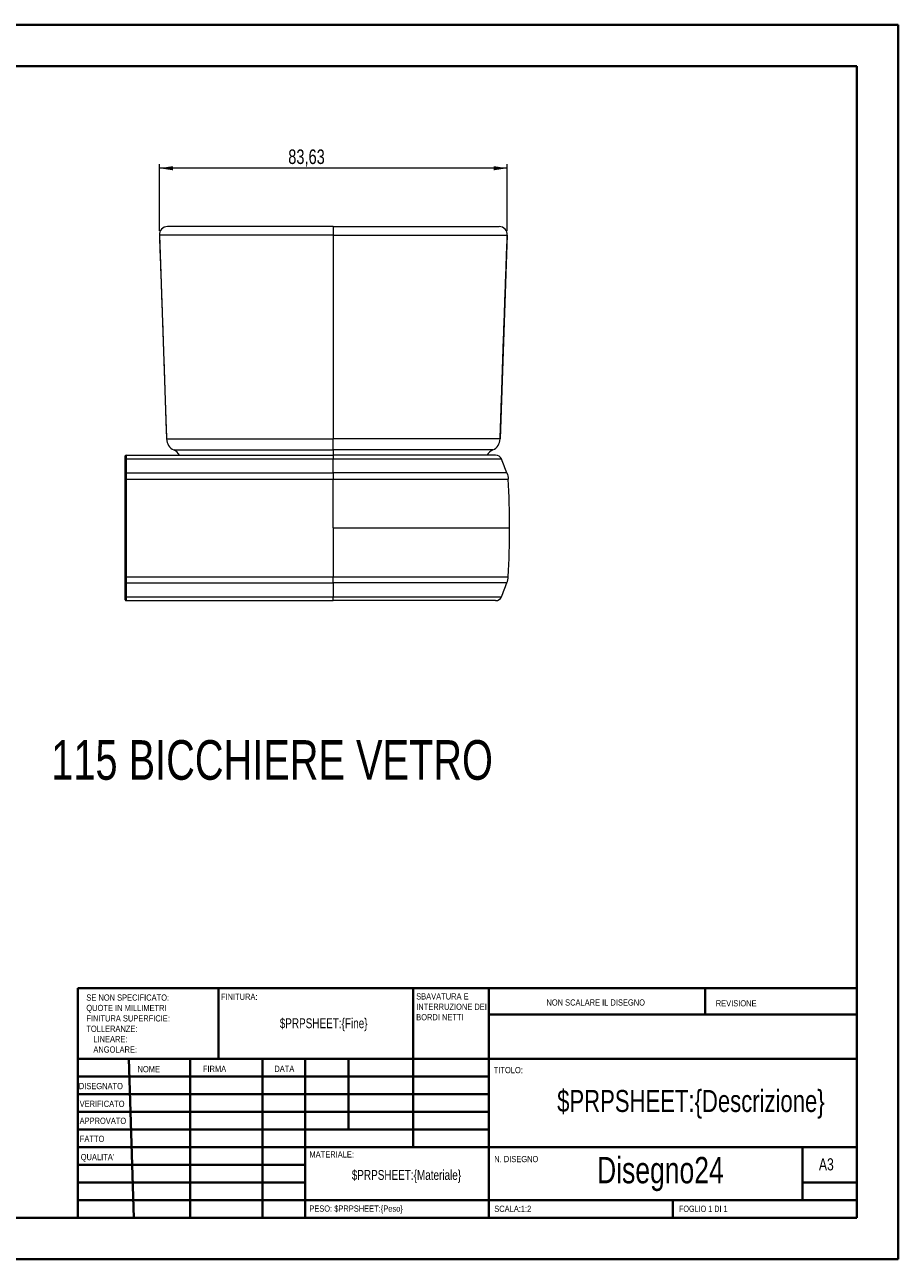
# Model space of a CAD drawing. Header units: millimetres. Extents: x 0 to 420, y 0 to 297.
# Tile 3 of 3: x 210 to 420, y 0 to 297. Entities that reach past the tile are written whole.
import ezdxf

# ---------------------------------------------------------------- set-up
doc = ezdxf.new("R2010")
doc.units = ezdxf.units.MM
doc.styles.add('SLDTEXTSTYLE0', font='TXT', dxfattribs={"width": 0.75})
doc.styles.add('SLDTEXTSTYLE1', font='TXT', dxfattribs={"width": 0.692308})
doc.dimstyles.new('SLDDIMSTYLE0', dxfattribs={"dimtxt": 3.5, "dimasz": 3.302, "dimexe": 0, "dimexo": 0.0625, "dimgap": 0.875, "dimtad": 1, "dimrnd": 1e-09, "dimzin": 12, "dimdsep": 46, "dimtxsty": 'SLDTEXTSTYLE0', "dimsah": 1, "dimcen": 0.09, "dimadec": 0, "dimazin": 3, "dimtfac": 1, "dimtofl": 0, "dimtmove": 0, "dimatfit": 3, "dimfxl": 0, "dimfrac": 2, "dimtolj": 1, "dimtzin": 12, "dimarcsym": 0})

# ---------------------------------------------------------------- blocks, each defined once
blk = doc.blocks.new('SW_NOTE_0')
at = {"color": 0, "linetype": 'Continuous', "lineweight": 0, "char_height": 1.5, "attachment_point": 1, "style": 'SLDTEXTSTYLE0'}
for s, insert in [('SBAVATURA E', (0, 1.93)), ('INTERRUZIONE DEI', (0, -0.57)), ('BORDI NETTI', (0, -3.07))]:
    blk.add_mtext(s, dxfattribs=dict(at, insert=insert))
blk = doc.blocks.new('SW_NOTE_1')
at = {"color": 0, "linetype": 'Continuous', "lineweight": 0, "char_height": 1.5, "attachment_point": 1, "style": 'SLDTEXTSTYLE0'}
for s, insert in [('SE NON SPECIFICATO:', (0, 1.93)), ('QUOTE IN MILLIMETRI', (0, -0.57)), ('TOLLERANZE:', (0, -5.57)), ('FINITURA SUPERFICIE:', (0, -3.07)), ('LINEARE:', (1.69, -8.07)), ('ANGOLARE:', (1.69, -10.57))]:
    blk.add_mtext(s, dxfattribs=dict(at, insert=insert))
blk = doc.blocks.new('_D_5')
at = {"color": 7, "linetype": 'Continuous', "lineweight": 0}
for p, q in [((242.45, 247.59), (242.45, 263.69)), ((326.08, 262.69), (242.45, 262.69)), ((326.08, 247.59), (326.08, 263.69))]:
    blk.add_line(p, q, dxfattribs=at)
for points in [[(242.45, 262.69), (245.75, 262.18), (245.75, 263.19)], [(326.08, 262.69), (322.78, 263.19), (322.78, 262.18)]]:
    blk.add_solid(points, dxfattribs=at)
at = {"color": 7, "linetype": 'Continuous', "lineweight": 0, "insert": (273.43, 267.2), "char_height": 3.5, "attachment_point": 1, "style": 'SLDTEXTSTYLE0'}
blk.add_mtext('83,63', dxfattribs=at)

msp = doc.modelspace()

# ---------------------------------------------------------------- linework, layer by layer
at = {"color": 7, "linetype": 'Continuous', "lineweight": 40}
for p, q in [((0.079, 297.215), (420.079, 297.215)), ((420.079, 0.215), (420.079, 297.215)), ((25.079, 287.215), (410.079, 287.215)), ((410.079, 287.215), (410.079, 10.215)), ((222.879, 65.465), (410.079, 65.465)), ((222.879, 65.465), (222.879, 10.215)), ((256.679, 48.465), (256.679, 65.465)), ((303.479, 65.465), (303.479, 27.215)), ((321.679, 65.465), (321.679, 10.215)), ((373.679, 59.09), (373.679, 65.465)), ((410.079, 59.09), (321.679, 59.09)), ((410.079, 48.465), (222.879, 48.465)), ((235.094, 48.465), (236.312, 10.215)), ((249.87, 48.465), (249.87, 10.215)), ((267.278, 48.465), (267.278, 10.215)), ((277.479, 10.215), (277.479, 48.465)), ((287.879, 31.465), (287.879, 48.465)), ((321.679, 44.215), (222.879, 44.215)), ((321.679, 39.965), (222.879, 39.965)), ((321.679, 35.715), (222.879, 35.715)), ((321.679, 31.465), (222.879, 31.465)), ((277.479, 27.215), (222.879, 27.215)), ((277.479, 27.215), (410.079, 27.215)), ((397.079, 14.465), (397.079, 27.215)), ((277.479, 22.965), (222.879, 22.965)), ((277.479, 18.715), (222.879, 18.715)), ((410.079, 18.715), (397.079, 18.715)), ((222.879, 14.465), (410.079, 14.465)), ((365.879, 10.215), (365.879, 14.465)), ((25.079, 10.215), (410.079, 10.215)), ((0.079, 0.215), (420.079, 0.215))]:
    msp.add_line(p, q, dxfattribs=at)
at = {"color": 7, "linetype": 'Continuous', "lineweight": 15}
for p, q in [((242.452, 246.59), (244.164, 197.555)), ((244.452, 248.658), (244.381, 248.658)), ((284.265, 248.658), (284.265, 246.59)), ((284.265, 246.59), (284.265, 197.555)), ((324.117, 248.659), (324.15, 248.658)), ((326.079, 246.59), (324.366, 197.555)), ((284.265, 194.933), (284.265, 197.555)), ((234.265, 192.663), (234.265, 193.46)), ((234.465, 193.66), (234.465, 192.74)), ((234.465, 193.66), (284.265, 193.66)), ((284.265, 193.66), (284.265, 192.74)), ((234.265, 189.307), (234.265, 192.663)), ((234.465, 192.74), (234.465, 189.378)), ((234.465, 192.74), (284.265, 192.74)), ((284.265, 189.378), (284.265, 192.74)), ((234.265, 187.893), (234.265, 189.307)), ((234.265, 164.427), (234.265, 187.893)), ((234.465, 189.378), (234.465, 187.904)), ((234.465, 189.378), (284.265, 189.378)), ((234.465, 187.904), (234.465, 164.415)), ((234.465, 187.904), (284.265, 187.904)), ((284.265, 189.378), (284.265, 187.904)), ((284.265, 176.16), (284.265, 187.904)), ((284.265, 176.16), (284.265, 164.415)), ((234.265, 163.012), (234.265, 164.427)), ((234.465, 164.415), (284.265, 164.415)), ((234.465, 164.415), (234.465, 162.941)), ((284.265, 162.941), (284.265, 164.415)), ((234.265, 159.657), (234.265, 163.012)), ((234.465, 162.941), (284.265, 162.941)), ((234.465, 162.941), (234.465, 159.579)), ((284.265, 162.941), (284.265, 159.579)), ((234.265, 158.86), (234.265, 159.657)), ((234.465, 159.579), (284.265, 159.579)), ((234.465, 159.579), (234.465, 158.66)), ((234.465, 158.66), (284.265, 158.66)), ((284.265, 158.66), (284.265, 159.579))]:
    msp.add_line(p, q, dxfattribs=at)
at = {"color": 8, "linetype": 'Continuous', "lineweight": 15}
for p, q in [((284.265, 248.658), (284.265, 248.644)), ((284.265, 194.933), (284.265, 193.688))]:
    msp.add_line(p, q, dxfattribs=at)
at = {"color": 7, "linetype": 'Continuous', "lineweight": 15, "flags": 128}
for points in [[(234.465, 192.74), (234.426, 192.739), (234.389, 192.734), (234.354, 192.727), (234.324, 192.718), (234.299, 192.706), (234.28, 192.693), (234.269, 192.678), (234.265, 192.663)], [(234.465, 189.378), (234.426, 189.377), (234.389, 189.373), (234.354, 189.366), (234.324, 189.357), (234.299, 189.347), (234.28, 189.334), (234.269, 189.321), (234.265, 189.307)], [(234.265, 163.012), (234.269, 162.998), (234.28, 162.985), (234.299, 162.973), (234.324, 162.962), (234.354, 162.953), (234.389, 162.947), (234.426, 162.943), (234.465, 162.941)], [(234.265, 159.657), (234.269, 159.641), (234.28, 159.627), (234.299, 159.614), (234.324, 159.602), (234.354, 159.592), (234.389, 159.585), (234.426, 159.581), (234.465, 159.579)]]:
    msp.add_lwpolyline(points, dxfattribs=at)
at = {"color": 7, "linetype": 'Continuous', "lineweight": 15}
for centre, radius, start, end in [((244.451, 246.66), 2, 92, 182), ((324.08, 246.66), 2, 358, 88), ((247.162, 197.66), 3, 182, 245.37568), ((321.368, 197.66), 3, 294.62432, 358), ((234.465, 193.46), 0.2, 90, 180), ((244.662, 192.205), 3, 29.61724, 65.37568), ((323.868, 192.205), 3, 114.62432, 150.38276), ((323.274, 192.16), 1.5, 22.77181, 90), ((232.451, 154.034), 100, 20.69775, 22.77181), ((234.415, 187.044), 0.862, 86.68499, 100.03717), ((126.656, 176.16), 200, 0, 3.36653), ((126.656, 176.16), 200, 356.63347, 0), ((234.415, 165.275), 0.862, 259.96371, 273.31466), ((232.451, 198.285), 100, 337.22819, 339.30225), ((234.465, 158.86), 0.2, 180, 270), ((323.274, 160.16), 1.5, 270, 337.22819)]:
    msp.add_arc(centre, radius, start, end, dxfattribs=at)
for points, knots in [([(242.452, 246.59), (242.507, 245.036), (242.619, 241.836), (242.796, 236.981), (242.978, 232.022), (243.158, 227.049), (243.333, 222.073), (243.502, 217.103), (243.668, 212.138), (243.834, 207.177), (243.999, 202.309), (244.111, 199.095), (244.165, 197.531)], [0, 0, 0, 0, 0.0963851, 0.1983885, 0.29961815, 0.40004993, 0.50010583, 0.6003171, 0.70096867, 0.80213144, 0.90371909, 1, 1, 1, 1]), ([(284.265, 246.59), (281.296, 246.59), (278.329, 246.59), (273.889, 246.59), (272.41, 246.59), (269.458, 246.59), (267.984, 246.59), (265.043, 246.59), (263.583, 246.59), (260.707, 246.59), (259.29, 246.59), (256.516, 246.59), (255.186, 246.59), (253.312, 246.59), (252.707, 246.59), (251.832, 246.59), (251.545, 246.59), (250.988, 246.59), (250.719, 246.59), (249.412, 246.59), (248.503, 246.59), (247.321, 246.59), (246.955, 246.59), (246.292, 246.59), (245.993, 246.59), (245.178, 246.59), (244.742, 246.59), (244.022, 246.59), (243.738, 246.59), (243.28, 246.59), (243.105, 246.59), (242.829, 246.59), (242.728, 246.59), (242.502, 246.59), (242.452, 246.59), (242.452, 246.59)], [0, 0, 0, 0, 0.125, 0.125, 0.1875, 0.1875, 0.25, 0.25, 0.3125, 0.3125, 0.375, 0.375, 0.4375, 0.4375, 0.46875, 0.46875, 0.484375, 0.484375, 0.5, 0.5, 0.5625, 0.5625, 0.59375, 0.59375, 0.625, 0.625, 0.6875, 0.6875, 0.75, 0.75, 0.8125, 0.8125, 0.875, 0.875, 1, 1, 1, 1]), ([(244.488, 248.658), (244.461, 248.658), (244.387, 248.658), (244.384, 248.658), (244.382, 248.658)], [0, 0, 0, 0, 0.3714876, 1, 1, 1, 1]), ([(284.265, 248.658), (286.409, 248.658), (290.695, 248.658), (296.074, 248.658), (300.391, 248.658), (303.649, 248.658), (306.859, 248.658), (309.606, 248.658), (311.881, 248.658), (313.705, 248.658), (315.385, 248.658), (316.894, 248.658), (318.215, 248.658), (319.36, 248.658), (320.401, 248.658), (321.303, 248.658), (322.06, 248.658), (322.644, 248.658), (323.216, 248.658), (323.692, 248.658), (323.996, 248.658), (324.129, 248.658), (324.142, 248.658), (324.149, 248.658)], [0, 0, 0, 0, 0.0945799, 0.189127, 0.2375713, 0.286133, 0.3345568, 0.3828123, 0.4135955, 0.4444353, 0.4751704, 0.5046963, 0.5345145, 0.5644376, 0.5942925, 0.630833, 0.6674912, 0.7042286, 0.7408772, 0.808337, 0.8758718, 0.9433974, 1, 1, 1, 1]), ([(284.265, 246.59), (287.235, 246.59), (290.201, 246.59), (294.642, 246.59), (296.12, 246.59), (299.073, 246.59), (300.546, 246.59), (303.487, 246.59), (304.948, 246.59), (307.823, 246.59), (309.24, 246.59), (312.014, 246.59), (313.344, 246.59), (315.218, 246.59), (315.823, 246.59), (316.698, 246.59), (316.985, 246.59), (317.542, 246.59), (317.812, 246.59), (319.119, 246.59), (320.028, 246.59), (321.21, 246.59), (321.575, 246.59), (322.239, 246.59), (322.538, 246.59), (323.353, 246.59), (323.788, 246.59), (324.508, 246.59), (324.793, 246.59), (325.25, 246.59), (325.426, 246.59), (325.702, 246.59), (325.803, 246.59), (326.029, 246.59), (326.079, 246.59), (326.079, 246.59)], [0, 0, 0, 0, 0.125, 0.125, 0.1875, 0.1875, 0.25, 0.25, 0.3125, 0.3125, 0.375, 0.375, 0.4375, 0.4375, 0.46875, 0.46875, 0.484375, 0.484375, 0.5, 0.5, 0.5625, 0.5625, 0.59375, 0.59375, 0.625, 0.625, 0.6875, 0.6875, 0.75, 0.75, 0.8125, 0.8125, 0.875, 0.875, 1, 1, 1, 1]), ([(324.366, 197.555), (324.42, 199.109), (324.531, 202.309), (324.693, 207.164), (324.858, 212.124), (325.025, 217.096), (325.198, 222.072), (325.376, 227.042), (325.556, 232.007), (325.736, 236.968), (325.912, 241.837), (326.025, 245.051), (326.079, 246.615)], [0, 0, 0, 0, 0.0963562, 0.198338, 0.2995574, 0.3999866, 0.5000419, 0.6002528, 0.7009066, 0.8020775, 0.9036806, 1, 1, 1, 1]), ([(244.164, 197.555), (244.164, 197.555), (244.21, 197.555), (244.418, 197.555), (244.51, 197.555), (244.762, 197.555), (244.922, 197.555), (245.235, 197.555), (245.352, 197.555), (245.616, 197.555), (245.764, 197.555), (246.261, 197.555), (246.662, 197.555), (247.417, 197.555), (247.694, 197.555), (248.312, 197.555), (248.655, 197.555), (249.772, 197.555), (250.637, 197.555), (252.135, 197.555), (252.668, 197.555), (253.801, 197.555), (254.389, 197.555), (256.206, 197.555), (257.491, 197.555), (259.501, 197.555), (260.182, 197.555), (261.551, 197.555), (262.242, 197.555), (264.326, 197.555), (265.734, 197.555), (268.571, 197.555), (269.992, 197.555), (272.839, 197.555), (274.264, 197.555), (278.544, 197.555), (281.404, 197.555), (284.265, 197.555)], [0, 0, 0, 0, 0.125, 0.125, 0.1875, 0.1875, 0.25, 0.25, 0.28125, 0.28125, 0.3125, 0.3125, 0.375, 0.375, 0.40625, 0.40625, 0.4375, 0.4375, 0.5, 0.5, 0.53125, 0.53125, 0.5625, 0.5625, 0.625, 0.625, 0.65625, 0.65625, 0.6875, 0.6875, 0.75, 0.75, 0.8125, 0.8125, 0.875, 0.875, 1, 1, 1, 1]), ([(324.366, 197.555), (324.366, 197.555), (324.32, 197.555), (324.113, 197.555), (324.02, 197.555), (323.768, 197.555), (323.609, 197.555), (323.295, 197.555), (323.179, 197.555), (322.914, 197.555), (322.766, 197.555), (322.269, 197.555), (321.868, 197.555), (321.113, 197.555), (320.836, 197.555), (320.219, 197.555), (319.876, 197.555), (318.759, 197.555), (317.894, 197.555), (316.396, 197.555), (315.862, 197.555), (314.729, 197.555), (314.142, 197.555), (312.324, 197.555), (311.039, 197.555), (309.03, 197.555), (308.349, 197.555), (306.979, 197.555), (306.289, 197.555), (304.205, 197.555), (302.797, 197.555), (299.96, 197.555), (298.539, 197.555), (295.692, 197.555), (294.266, 197.555), (289.986, 197.555), (287.127, 197.555), (284.265, 197.555)], [0, 0, 0, 0, 0.125, 0.125, 0.1875, 0.1875, 0.25, 0.25, 0.28125, 0.28125, 0.3125, 0.3125, 0.375, 0.375, 0.40625, 0.40625, 0.4375, 0.4375, 0.5, 0.5, 0.53125, 0.53125, 0.5625, 0.5625, 0.625, 0.625, 0.65625, 0.65625, 0.6875, 0.6875, 0.75, 0.75, 0.8125, 0.8125, 0.875, 0.875, 1, 1, 1, 1]), ([(245.912, 194.933), (245.912, 194.933), (245.955, 194.933), (246.146, 194.933), (246.231, 194.933), (246.463, 194.933), (246.609, 194.932), (246.992, 194.933), (247.229, 194.932), (247.832, 194.933), (248.198, 194.932), (248.893, 194.933), (249.149, 194.933), (249.723, 194.933), (250.043, 194.933), (251.09, 194.932), (251.912, 194.933), (253.373, 194.933), (253.89, 194.933), (254.975, 194.933), (255.545, 194.933), (257.324, 194.933), (258.57, 194.933), (260.495, 194.933), (261.146, 194.933), (262.463, 194.933), (263.131, 194.933), (265.14, 194.932), (266.489, 194.933), (269.2, 194.932), (270.561, 194.933), (273.294, 194.933), (274.665, 194.933), (278.777, 194.933), (281.52, 194.933), (284.265, 194.933)], [0, 0, 0, 0, 0.125, 0.125, 0.1875, 0.1875, 0.25, 0.25, 0.3125, 0.3125, 0.375, 0.375, 0.40625, 0.40625, 0.4375, 0.4375, 0.5, 0.5, 0.53125, 0.53125, 0.5625, 0.5625, 0.625, 0.625, 0.65625, 0.65625, 0.6875, 0.6875, 0.75, 0.75, 0.8125, 0.8125, 0.875, 0.875, 1, 1, 1, 1]), ([(322.618, 194.933), (322.618, 194.933), (322.576, 194.933), (322.384, 194.933), (322.299, 194.933), (322.068, 194.933), (321.922, 194.932), (321.539, 194.933), (321.302, 194.932), (320.698, 194.933), (320.332, 194.932), (319.637, 194.933), (319.381, 194.933), (318.807, 194.933), (318.488, 194.933), (317.441, 194.932), (316.619, 194.933), (315.158, 194.933), (314.641, 194.933), (313.555, 194.933), (312.986, 194.933), (311.206, 194.933), (309.96, 194.933), (308.036, 194.933), (307.385, 194.933), (306.067, 194.933), (305.399, 194.933), (303.39, 194.932), (302.041, 194.933), (299.331, 194.932), (297.969, 194.933), (295.237, 194.933), (293.866, 194.933), (289.754, 194.933), (287.01, 194.933), (284.265, 194.933)], [0, 0, 0, 0, 0.125, 0.125, 0.1875, 0.1875, 0.25, 0.25, 0.3125, 0.3125, 0.375, 0.375, 0.40625, 0.40625, 0.4375, 0.4375, 0.5, 0.5, 0.53125, 0.53125, 0.5625, 0.5625, 0.625, 0.625, 0.65625, 0.65625, 0.6875, 0.6875, 0.75, 0.75, 0.8125, 0.8125, 0.875, 0.875, 1, 1, 1, 1]), ([(323.274, 193.66), (323.274, 193.66), (323.229, 193.66), (323.029, 193.66), (322.94, 193.66), (322.696, 193.66), (322.542, 193.66), (322.142, 193.66), (321.895, 193.66), (321.42, 193.66), (321.245, 193.66), (320.849, 193.66), (320.629, 193.66), (319.895, 193.66), (319.307, 193.66), (318.218, 193.66), (317.816, 193.66), (316.955, 193.66), (316.494, 193.66), (315.511, 193.66), (314.989, 193.66), (314.161, 193.66), (313.878, 193.66), (313.297, 193.66), (312.998, 193.66), (311.494, 193.66), (310.23, 193.66), (308.274, 193.66), (307.611, 193.66), (306.269, 193.66), (305.59, 193.66), (303.553, 193.66), (302.188, 193.66), (299.451, 193.66), (298.078, 193.66), (295.327, 193.66), (293.948, 193.66), (289.807, 193.66), (287.038, 193.66), (284.265, 193.66)], [0, 0, 0, 0, 0.125, 0.125, 0.1875, 0.1875, 0.25, 0.25, 0.3125, 0.3125, 0.34375, 0.34375, 0.375, 0.375, 0.4375, 0.4375, 0.46875, 0.46875, 0.5, 0.5, 0.53125, 0.53125, 0.546875, 0.546875, 0.5625, 0.5625, 0.625, 0.625, 0.65625, 0.65625, 0.6875, 0.6875, 0.75, 0.75, 0.8125, 0.8125, 0.875, 0.875, 1, 1, 1, 1]), ([(284.265, 192.74), (287.128, 192.74), (289.987, 192.74), (294.263, 192.74), (295.686, 192.74), (298.526, 192.74), (299.943, 192.74), (302.768, 192.74), (304.176, 192.74), (306.278, 192.74), (306.978, 192.74), (308.358, 192.74), (309.038, 192.74), (311.049, 192.74), (312.346, 192.74), (313.892, 192.74), (314.197, 192.74), (314.793, 192.74), (315.083, 192.74), (315.933, 192.74), (316.47, 192.74), (317.485, 192.74), (317.962, 192.74), (318.857, 192.74), (319.277, 192.74), (320.42, 192.74), (321.043, 192.74), (321.824, 192.74), (322.059, 192.74), (322.482, 192.74), (322.671, 192.74), (323.18, 192.74), (323.444, 192.74), (323.874, 192.74), (324.039, 192.74), (324.3, 192.74), (324.396, 192.74), (324.61, 192.74), (324.657, 192.74), (324.657, 192.74)], [0, 0, 0, 0, 0.125, 0.125, 0.1875, 0.1875, 0.25, 0.25, 0.3125, 0.3125, 0.34375, 0.34375, 0.375, 0.375, 0.4375, 0.4375, 0.453125, 0.453125, 0.46875, 0.46875, 0.5, 0.5, 0.53125, 0.53125, 0.5625, 0.5625, 0.625, 0.625, 0.65625, 0.65625, 0.6875, 0.6875, 0.75, 0.75, 0.8125, 0.8125, 0.875, 0.875, 1, 1, 1, 1]), ([(325.997, 189.378), (325.997, 189.378), (325.948, 189.378), (325.724, 189.378), (325.625, 189.378), (325.352, 189.378), (325.179, 189.378), (324.726, 189.378), (324.445, 189.378), (323.731, 189.378), (323.3, 189.378), (322.491, 189.378), (322.194, 189.378), (321.535, 189.378), (321.173, 189.378), (319.998, 189.378), (319.09, 189.378), (317.781, 189.378), (317.509, 189.378), (316.954, 189.378), (316.67, 189.378), (315.8, 189.378), (315.196, 189.378), (313.943, 189.378), (313.29, 189.378), (311.959, 189.378), (311.282, 189.378), (309.223, 189.378), (307.811, 189.378), (305.654, 189.378), (304.927, 189.378), (303.471, 189.378), (302.741, 189.378), (300.545, 189.378), (299.075, 189.378), (296.126, 189.378), (294.646, 189.378), (290.2, 189.378), (287.233, 189.378), (284.265, 189.378)], [0, 0, 0, 0, 0.125, 0.125, 0.1875, 0.1875, 0.25, 0.25, 0.3125, 0.3125, 0.375, 0.375, 0.40625, 0.40625, 0.4375, 0.4375, 0.5, 0.5, 0.515625, 0.515625, 0.53125, 0.53125, 0.5625, 0.5625, 0.59375, 0.59375, 0.625, 0.625, 0.6875, 0.6875, 0.71875, 0.71875, 0.75, 0.75, 0.8125, 0.8125, 0.875, 0.875, 1, 1, 1, 1]), ([(284.265, 187.904), (287.254, 187.904), (290.241, 187.904), (294.718, 187.904), (296.208, 187.904), (299.178, 187.904), (300.658, 187.904), (302.868, 187.904), (303.603, 187.904), (305.069, 187.904), (305.801, 187.904), (307.972, 187.904), (309.392, 187.904), (311.464, 187.904), (312.145, 187.904), (313.484, 187.904), (314.14, 187.904), (315.401, 187.904), (316.008, 187.904), (316.883, 187.904), (317.169, 187.904), (317.728, 187.904), (318.001, 187.904), (319.32, 187.904), (320.235, 187.904), (321.422, 187.904), (321.788, 187.904), (322.454, 187.904), (322.755, 187.904), (323.575, 187.904), (324.012, 187.904), (324.736, 187.904), (325.022, 187.904), (325.481, 187.904), (325.657, 187.904), (325.933, 187.904), (326.035, 187.904), (326.261, 187.904), (326.311, 187.904), (326.311, 187.904)], [0, 0, 0, 0, 0.125, 0.125, 0.1875, 0.1875, 0.25, 0.25, 0.28125, 0.28125, 0.3125, 0.3125, 0.375, 0.375, 0.40625, 0.40625, 0.4375, 0.4375, 0.46875, 0.46875, 0.484375, 0.484375, 0.5, 0.5, 0.5625, 0.5625, 0.59375, 0.59375, 0.625, 0.625, 0.6875, 0.6875, 0.75, 0.75, 0.8125, 0.8125, 0.875, 0.875, 1, 1, 1, 1]), ([(284.265, 176.16), (286.379, 176.16), (288.376, 176.16), (292.186, 176.16), (294.001, 176.16), (299.183, 176.16), (302.282, 176.16), (307.881, 176.16), (310.382, 176.16), (313.726, 176.16), (314.772, 176.16), (316.722, 176.16), (317.626, 176.16), (319.286, 176.16), (320.041, 176.16), (321.403, 176.16), (322.011, 176.16), (323.629, 176.16), (324.436, 176.16), (325.342, 176.16), (325.593, 176.16), (326.008, 176.16), (326.172, 176.16), (326.425, 176.16), (326.514, 176.16), (326.63, 176.16), (326.656, 176.16), (326.656, 176.16)], [0, 0, 0, 0, 0.0625, 0.0625, 0.125, 0.125, 0.25, 0.25, 0.375, 0.375, 0.4375, 0.4375, 0.5, 0.5, 0.5625, 0.5625, 0.625, 0.625, 0.75, 0.75, 0.8125, 0.8125, 0.875, 0.875, 0.9375, 0.9375, 1, 1, 1, 1]), ([(284.265, 164.415), (287.254, 164.415), (290.241, 164.415), (294.718, 164.415), (296.208, 164.415), (299.178, 164.415), (300.658, 164.415), (302.868, 164.415), (303.603, 164.415), (305.069, 164.415), (305.801, 164.415), (307.972, 164.415), (309.392, 164.415), (311.464, 164.415), (312.145, 164.415), (313.484, 164.415), (314.14, 164.415), (315.401, 164.415), (316.008, 164.415), (316.883, 164.415), (317.169, 164.415), (317.728, 164.415), (318.001, 164.415), (319.32, 164.415), (320.235, 164.415), (321.422, 164.415), (321.788, 164.415), (322.454, 164.415), (322.755, 164.415), (323.575, 164.415), (324.012, 164.415), (324.736, 164.415), (325.022, 164.415), (325.481, 164.415), (325.657, 164.415), (325.933, 164.415), (326.035, 164.415), (326.261, 164.415), (326.311, 164.415), (326.311, 164.415)], [0, 0, 0, 0, 0.125, 0.125, 0.1875, 0.1875, 0.25, 0.25, 0.28125, 0.28125, 0.3125, 0.3125, 0.375, 0.375, 0.40625, 0.40625, 0.4375, 0.4375, 0.46875, 0.46875, 0.484375, 0.484375, 0.5, 0.5, 0.5625, 0.5625, 0.59375, 0.59375, 0.625, 0.625, 0.6875, 0.6875, 0.75, 0.75, 0.8125, 0.8125, 0.875, 0.875, 1, 1, 1, 1]), ([(325.997, 162.941), (325.997, 162.941), (325.948, 162.942), (325.724, 162.941), (325.625, 162.941), (325.352, 162.941), (325.179, 162.941), (324.726, 162.942), (324.445, 162.942), (323.731, 162.941), (323.3, 162.941), (322.491, 162.941), (322.194, 162.942), (321.535, 162.942), (321.173, 162.942), (319.998, 162.941), (319.09, 162.942), (317.781, 162.941), (317.509, 162.941), (316.954, 162.941), (316.67, 162.942), (315.8, 162.942), (315.196, 162.941), (313.943, 162.941), (313.29, 162.941), (311.959, 162.941), (311.282, 162.941), (309.223, 162.941), (307.811, 162.941), (305.654, 162.941), (304.927, 162.941), (303.471, 162.941), (302.741, 162.941), (300.545, 162.941), (299.075, 162.942), (296.126, 162.941), (294.646, 162.941), (290.2, 162.941), (287.233, 162.941), (284.265, 162.941)], [0, 0, 0, 0, 0.125, 0.125, 0.1875, 0.1875, 0.25, 0.25, 0.3125, 0.3125, 0.375, 0.375, 0.40625, 0.40625, 0.4375, 0.4375, 0.5, 0.5, 0.515625, 0.515625, 0.53125, 0.53125, 0.5625, 0.5625, 0.59375, 0.59375, 0.625, 0.625, 0.6875, 0.6875, 0.71875, 0.71875, 0.75, 0.75, 0.8125, 0.8125, 0.875, 0.875, 1, 1, 1, 1]), ([(284.265, 159.579), (287.128, 159.579), (289.987, 159.579), (294.263, 159.579), (295.686, 159.579), (298.526, 159.579), (299.943, 159.579), (302.768, 159.579), (304.176, 159.579), (306.278, 159.579), (306.978, 159.579), (308.358, 159.579), (309.038, 159.579), (311.049, 159.579), (312.346, 159.579), (313.892, 159.579), (314.197, 159.579), (314.793, 159.579), (315.083, 159.579), (315.933, 159.579), (316.47, 159.579), (317.485, 159.579), (317.962, 159.579), (318.857, 159.579), (319.277, 159.579), (320.42, 159.579), (321.043, 159.579), (321.824, 159.579), (322.059, 159.579), (322.482, 159.579), (322.671, 159.579), (323.18, 159.579), (323.444, 159.579), (323.874, 159.579), (324.039, 159.579), (324.3, 159.579), (324.396, 159.579), (324.61, 159.579), (324.657, 159.579), (324.657, 159.579)], [0, 0, 0, 0, 0.125, 0.125, 0.1875, 0.1875, 0.25, 0.25, 0.3125, 0.3125, 0.34375, 0.34375, 0.375, 0.375, 0.4375, 0.4375, 0.453125, 0.453125, 0.46875, 0.46875, 0.5, 0.5, 0.53125, 0.53125, 0.5625, 0.5625, 0.625, 0.625, 0.65625, 0.65625, 0.6875, 0.6875, 0.75, 0.75, 0.8125, 0.8125, 0.875, 0.875, 1, 1, 1, 1]), ([(323.274, 158.66), (323.274, 158.66), (323.229, 158.66), (323.029, 158.66), (322.94, 158.66), (322.696, 158.66), (322.542, 158.66), (322.142, 158.66), (321.895, 158.66), (321.42, 158.66), (321.245, 158.66), (320.849, 158.66), (320.629, 158.66), (319.895, 158.66), (319.307, 158.66), (318.218, 158.66), (317.816, 158.66), (316.955, 158.66), (316.494, 158.66), (315.511, 158.66), (314.989, 158.66), (314.161, 158.66), (313.878, 158.66), (313.297, 158.66), (312.998, 158.66), (311.494, 158.66), (310.23, 158.66), (308.274, 158.66), (307.611, 158.66), (306.269, 158.66), (305.59, 158.66), (303.553, 158.66), (302.188, 158.66), (299.451, 158.66), (298.078, 158.66), (295.327, 158.66), (293.948, 158.66), (289.807, 158.66), (287.038, 158.66), (284.265, 158.66)], [0, 0, 0, 0, 0.125, 0.125, 0.1875, 0.1875, 0.25, 0.25, 0.3125, 0.3125, 0.34375, 0.34375, 0.375, 0.375, 0.4375, 0.4375, 0.46875, 0.46875, 0.5, 0.5, 0.53125, 0.53125, 0.546875, 0.546875, 0.5625, 0.5625, 0.625, 0.625, 0.65625, 0.65625, 0.6875, 0.6875, 0.75, 0.75, 0.8125, 0.8125, 0.875, 0.875, 1, 1, 1, 1])]:
    msp.add_open_spline(points, degree=3, knots=knots, dxfattribs=at)
at = {"color": 8, "linetype": 'Continuous', "lineweight": 15}
msp.add_open_spline([(284.265, 248.658), (282.122, 248.658), (277.835, 248.658), (272.457, 248.658), (268.139, 248.658), (264.881, 248.658), (261.672, 248.658), (258.925, 248.658), (256.65, 248.658), (254.826, 248.658), (253.146, 248.658), (251.636, 248.658), (250.316, 248.658), (249.17, 248.658), (248.129, 248.658), (247.227, 248.658), (246.471, 248.658), (245.887, 248.658), (245.314, 248.658), (244.844, 248.658), (244.57, 248.658), (244.509, 248.658), (244.488, 248.658)], degree=3, knots=[0, 0, 0, 0, 0.1039516, 0.2078673, 0.2611118, 0.3144854, 0.3677075, 0.4207445, 0.4545781, 0.4884737, 0.5222543, 0.5547059, 0.5874787, 0.6203669, 0.65318, 0.6933412, 0.7336319, 0.7740095, 0.8142896, 0.8884338, 0.9626606, 1, 1, 1, 1], dxfattribs=at)
at = {"color": 7, "linetype": 'Continuous', "lineweight": 15}
for points in [[(325.997, 189.378), (326.175, 188.906), (326.282, 188.408), (326.311, 187.904)], [(325.997, 162.941), (326.175, 163.413), (326.282, 163.912), (326.311, 164.415)]]:
    msp.add_open_spline(points, degree=3, dxfattribs=at)

# ---------------------------------------------------------------- block references
at = {"color": 7, "linetype": 'Continuous', "lineweight": 0}
for name, p in [('SW_NOTE_1', (224.893, 61.999)), ('SW_NOTE_0', (304.188, 62.284))]:
    msp.add_blockref(name, p, dxfattribs=at)

# ---------------------------------------------------------------- texts
for s, insert, char_height, attachment_point, style in [('115 BICCHIERE VETRO', (216.459, 125.104), 9.525, 1, 'SLDTEXTSTYLE0'), ('FINITURA:', (257.25, 64.134), 1.5, 1, 'SLDTEXTSTYLE0'), ('NON SCALARE IL DISEGNO', (335.493, 62.748), 1.5, 1, 'SLDTEXTSTYLE0'), ('REVISIONE', (376.206, 62.55), 1.5, 1, 'SLDTEXTSTYLE0'), ('$PRPSHEET:\\{Fine\\}', (281.94, 58.196), 2.38125, 2, 'SLDTEXTSTYLE0'), ('NOME', (237.201, 46.716), 1.5, 1, 'SLDTEXTSTYLE0'), ('FIRMA', (252.912, 46.777), 1.5, 1, 'SLDTEXTSTYLE0'), ('DATA', (270.094, 46.791), 1.5, 1, 'SLDTEXTSTYLE0'), ('TITOLO:', (322.835, 46.493), 1.5, 1, 'SLDTEXTSTYLE0'), ('DISEGNATO', (223.091, 42.644), 1.5, 1, 'SLDTEXTSTYLE0'), ('$PRPSHEET:\\{Descrizione\\}', (370.227, 40.944), 5.29167, 2, 'SLDTEXTSTYLE0'), ('VERIFICATO', (223.289, 38.369), 1.5, 1, 'SLDTEXTSTYLE0'), ('APPROVATO', (223.281, 34.279), 1.5, 1, 'SLDTEXTSTYLE0'), ('FATTO', (223.334, 29.948), 1.5, 1, 'SLDTEXTSTYLE0'), ("QUALITA'", (223.548, 25.564), 1.5, 1, 'SLDTEXTSTYLE0'), ('MATERIALE:', (278.525, 26.201), 1.5, 1, 'SLDTEXTSTYLE0'), ('N. DISEGNO', (322.953, 25.083), 1.5, 1, 'SLDTEXTSTYLE0'), ('Disegno24', (362.889, 24.847), 6.35, 2, 'SLDTEXTSTYLE0'), ('A3', (401, 24.515), 2.9104, 1, 'SLDTEXTSTYLE0'), ('$PRPSHEET:\\{Materiale\\}', (301.85, 21.7), 2.38125, 2, 'SLDTEXTSTYLE0'), ('PESO: $PRPSHEET:\\{Peso\\}', (278.497, 13.164), 1.4986, 1, 'SLDTEXTSTYLE0'), ('SCALA:1:2', (322.953, 13.115), 1.5, 1, 'SLDTEXTSTYLE0'), ('FOGLIO 1 DI 1', (367.357, 13.115), 1.5, 1, 'SLDTEXTSTYLE1')]:
    msp.add_mtext(s, dxfattribs=dict(at, insert=insert, char_height=char_height, attachment_point=attachment_point, style=style))

# ---------------------------------------------------------------- dimensions: what is measured, and where the dimension line sits
dim = msp.add_linear_dim(base=(242.452, 262.686), p1=(326.079, 246.59), p2=(242.452, 246.59), dimstyle='SLDDIMSTYLE0', dxfattribs=at)
dim.commit()
dim.dimension.update_dxf_attribs({"geometry": '_D_5', "text_midpoint": (279.245, 262.686), "dimtype": 160})

doc.saveas('drawing.dxf')
